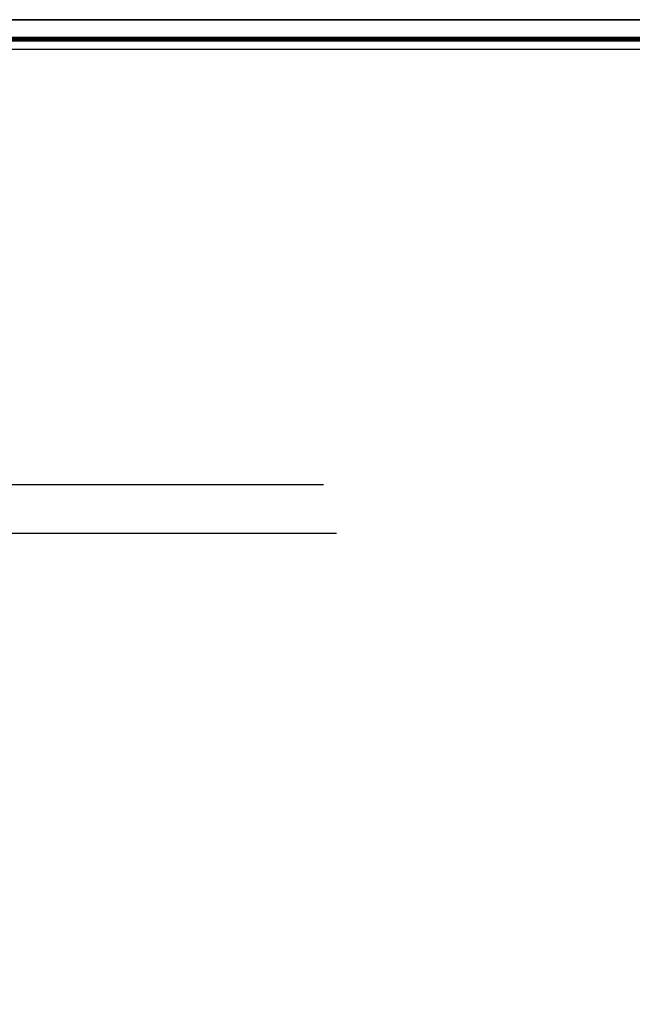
# Model space of a CAD drawing. Header units: metres. Extents: x -18 to 342, y 4 to 63.
# Tile 113 of 173: x 207 to 223, y 36 to 63. Entities that reach past the tile are written whole.
import ezdxf

# ---------------------------------------------------------------- set-up
doc = ezdxf.new("R2010")
doc.units = ezdxf.units.M
doc.header["$MEASUREMENT"] = 0
doc.layers.add('PDF2_boresh', color=7, linetype='Continuous')
doc.layers.add('PDF2_KADR', color=7, linetype='Continuous')

msp = doc.modelspace()

# ---------------------------------------------------------------- linework, layer by layer
at = {"layer": 'PDF2_boresh', "lineweight": 25}
for points in [[(192.05, 50.686), (214.904, 50.686)], [(192.184, 49.347), (215.261, 49.347)]]:
    msp.add_lwpolyline(points, dxfattribs=at)
at = {"layer": 'PDF2_KADR', "lineweight": 25}
for points in [[(168.183, 4.013), (252.273, 4.013), (252.273, 63.476), (168.183, 63.476)], [(168.183, 63.476), (252.273, 63.476), (252.273, 4.013), (168.183, 4.013)], [(169.002, 4.832), (251.33, 4.832), (251.33, 62.657), (169.002, 62.657)]]:
    msp.add_lwpolyline(points, close=True, dxfattribs=at)
at = {"layer": 'PDF2_KADR', "lineweight": 0, "const_width": 0.135}
msp.add_lwpolyline([(168.723, 62.937), (168.723, 4.552), (251.599, 4.552), (251.599, 62.937)], close=True, dxfattribs=at)

doc.saveas('drawing.dxf')
